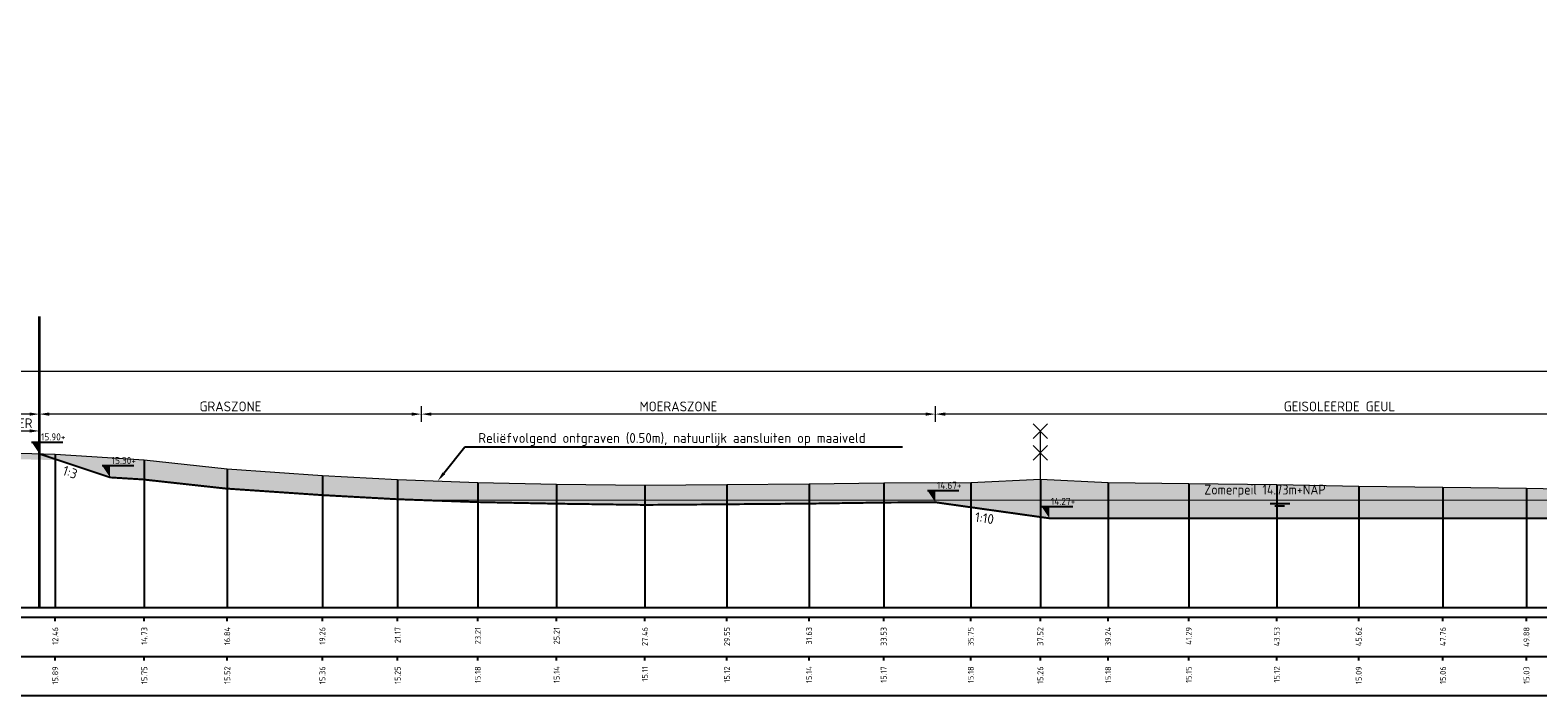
# Model space of a CAD drawing. Header units: metres. Extents: x 197883 to 206898, y 361907 to 364395.
# Tile 142 of 256: x 205796 to 205834, y 363824 to 363841. Entities that reach past the tile are written whole.
import ezdxf
from ezdxf import colors
from ezdxf.entities.mleader import LeaderData, LeaderLine
from ezdxf.enums import TextEntityAlignment as Align
from ezdxf.math import Vec2, Vec3

# ---------------------------------------------------------------- set-up
doc = ezdxf.new("R2010")
doc.units = ezdxf.units.M
doc.header["$PDMODE"] = 35
doc.header["$PDSIZE"] = 0.075
for name, color, linetype, lineweight in [('B-ME-IE-TERREINAFSCHEIDING_KUNSTMATIG_RASTERHEKWERK-G', 20, 'Continuous', 18), ('B-ME-OB-WATERLIJN-GD1', 150, 'Continuous', 25), ('N-WE-GW-TALUD-T18', 1, 'Continuous', 18), ('TDNA0312_dempen', 41, 'Continuous', 30), ('X-ME-AL-PROFIEL_HUIDIG MAAIVELD-GD', 252, 'Continuous', 0), ('X-XX-AL-DETAIL1-M', 7, 'Continuous', 18), ('X-XX-AL-DETAIL1-T25-100', 7, 'Continuous', 25), ('X-XX-AL-DETAIL2-M', 11, 'Continuous', 18), ('X-XX-AL-PEILMAAT-SD', 7, 'Continuous', 25)]:
    doc.layers.add(name, color=color, linetype=linetype, lineweight=lineweight)
doc.layers.add('N-WE-OG-HULPLIJN-G', color=50, linetype='Continuous', lineweight=35, plot=False)
for name, color, linetype in [('TDNT----_profiel_txt', 10, 'Continuous'), ('X-ME-AL-PROFIEL_WATERLIJN-GD', 150, 'Continuous'), ('X-ME-AL-PROFIELRASTER-S', 7, 'Continuous'), ('XDNL----_dijkcontour', 10, 'Continuous')]:
    doc.layers.add(name, color=color, linetype=linetype)
doc.styles.add('ENV-P', font='ISOCP.SHX')
doc.styles.add('NLCS-ISO', font='NLCS-ISO.ttf', dxfattribs={"height": 1.8})
doc.styles.add('NLCS-ISO-ANNOTATIVE-T18', font='NLCS-ISO.ttf', dxfattribs={"height": 1.8})
doc.styles.add('NLCS-ISO-M100-T25', font='NLCS-ISO.ttf', dxfattribs={"height": 0.25})
doc.dimstyles.new('NLCS-M100-T25-PIJL_L2_H1', dxfattribs={"dimscale": 0.1, "dimtxt": 2.5, "dimasz": 2.5, "dimexe": 2, "dimexo": 2, "dimgap": 0.7, "dimtad": 1, "dimzin": 0, "dimdsep": 46, "dimtxsty": 'NLCS-ISO-M100-T25', "dimcen": 0, "dimdle": 2, "dimclrd": 256, "dimclre": 256, "dimclrt": 256, "dimadec": 1, "dimazin": 0, "dimtfac": 1, "dimtdec": 3, "dimtofl": 0, "dimtmove": 0, "dimatfit": 3, "dimfxl": 2, "dimfxlon": 1, "dimtfillclr": 256, "dimtolj": 1, "dimtzin": 0, "dimlwd": -1, "dimlwe": -1, "dimarcsym": 0})

# ---------------------------------------------------------------- blocks, each defined once
blk = doc.blocks.new('SAL-PROFIELRASTER_BALK_EIND1-D')
at = {"color": 0, "linetype": 'ByBlock', "lineweight": -2, "flags": 128}
for points in [[(0, 0), (1, 0)], [(0, -2.5), (1, -2.5)], [(0, -12.5), (1, -12.5)]]:
    blk.add_lwpolyline(points, dxfattribs=at)
blk = doc.blocks.new('SAL-PROFIELRASTER_BALK_EIND2-D')
at = {"color": 0, "linetype": 'ByBlock', "lineweight": -2}
blk.add_line((1, -12.5), (0, -12.5), dxfattribs=at)
blk = doc.blocks.new('SAL-PROFIELRASTER_BALK_DATA-D')
at = {"color": 0, "linetype": 'ByBlock', "lineweight": -2}
blk.add_lwpolyline([(0, -3.5), (0, -2.5)], dxfattribs=at)
at = {"color": 0, "linetype": 'ByBlock', "lineweight": -2, "style": 'NLCS-ISO-ANNOTATIVE-T18'}
blk.add_attdef('GETAL', text='', height=1.5, rotation=90, dxfattribs=at).set_placement((0.75, -5), align=Align.RIGHT)
blk = doc.blocks.new('SAL-PROFIELRASTER_AANHAAL-D')
at = {"color": 9, "linetype": 'ByBlock', "lineweight": -2, "flags": 128}
blk.add_lwpolyline([(0, 1), (0, 0)], dxfattribs=at)
blk = doc.blocks.new('*D201')
at = {"layer": 'Defpoints', "color": 0, "transparency": 16777216}
for p in [(205787.059, 363832.422), (205787.059, 363826.751), (205962.44, 363826.751)]:
    blk.add_point(p, dxfattribs=at)
at = {"layer": 'X-XX-AL-DETAIL1-M', "color": 253, "transparency": 16777216}
for p, q in [((205787.059, 363832.222), (205787.059, 363832.622)), ((205962.44, 363832.222), (205962.44, 363832.622)), ((205962.19, 363832.422), (205787.309, 363832.422))]:
    blk.add_line(p, q, dxfattribs=at)
for points in [[(205787.309, 363832.464), (205787.309, 363832.381), (205787.059, 363832.422)], [(205962.19, 363832.464), (205962.19, 363832.381), (205962.44, 363832.422)]]:
    blk.add_solid(points, dxfattribs=at)
at = {"layer": 'X-XX-AL-DETAIL1-M', "color": 253, "transparency": 16777216, "insert": (205874.75, 363832.617), "char_height": 0.25, "attachment_point": 5, "style": 'NLCS-ISO-M100-T25'}
blk.add_mtext('\\A1;Gras', dxfattribs=at)
blk = doc.blocks.new('SAL-PEILMAAT_INFRACAD_H01-SOD')
blk.add_line((-2, 3), (6, 3))
blk.add_solid([(-2, 3), (0, 3), (0, 0)])
at = {"style": 'NLCS-ISO'}
blk.add_attdef('...', (0.4, 3.4), '', height=1.8, dxfattribs=at)
blk = doc.blocks.new('*D297')
at = {"layer": 'Defpoints', "color": 0, "transparency": 16777216}
for p in [(205795.919, 363831.341), (205795.919, 363830.331), (205805.636, 363829.154)]:
    blk.add_point(p, dxfattribs=at)
at = {"layer": 'X-XX-AL-DETAIL2-M', "transparency": 16777216}
for p, q in [((205795.919, 363831.141), (205795.919, 363831.541)), ((205805.636, 363831.141), (205805.636, 363831.541)), ((205805.386, 363831.341), (205796.169, 363831.341))]:
    blk.add_line(p, q, dxfattribs=at)
for points in [[(205796.169, 363831.382), (205796.169, 363831.299), (205795.919, 363831.341)], [(205805.386, 363831.382), (205805.386, 363831.299), (205805.636, 363831.341)]]:
    blk.add_solid(points, dxfattribs=at)
at = {"layer": 'X-XX-AL-DETAIL2-M', "transparency": 16777216, "insert": (205800.778, 363831.536), "char_height": 0.25, "attachment_point": 5, "style": 'NLCS-ISO-M100-T25'}
blk.add_mtext('\\A1;GRASZONE', dxfattribs=at)
blk = doc.blocks.new('*D298')
at = {"layer": 'Defpoints', "color": 0, "transparency": 16777216}
for p in [(205818.706, 363831.341), (205818.706, 363829.099), (205839.264, 363829.154)]:
    blk.add_point(p, dxfattribs=at)
at = {"layer": 'X-XX-AL-DETAIL2-M', "transparency": 16777216}
for p, q in [((205818.706, 363831.141), (205818.706, 363831.541)), ((205839.264, 363831.141), (205839.264, 363831.541)), ((205839.014, 363831.341), (205818.956, 363831.341))]:
    blk.add_line(p, q, dxfattribs=at)
for points in [[(205818.956, 363831.382), (205818.956, 363831.299), (205818.706, 363831.341)], [(205839.014, 363831.382), (205839.014, 363831.299), (205839.264, 363831.341)]]:
    blk.add_solid(points, dxfattribs=at)
at = {"layer": 'X-XX-AL-DETAIL2-M', "transparency": 16777216, "insert": (205828.985, 363831.536), "char_height": 0.25, "attachment_point": 5, "style": 'NLCS-ISO-M100-T25'}
blk.add_mtext('\\A1;GEISOLEERDE GEUL', dxfattribs=at)
blk = doc.blocks.new('*D299')
at = {"layer": 'Defpoints', "color": 0, "transparency": 16777216}
for p in [(205805.636, 363831.341), (205805.636, 363829.154), (205818.706, 363829.099)]:
    blk.add_point(p, dxfattribs=at)
at = {"layer": 'X-XX-AL-DETAIL2-M', "transparency": 16777216}
for p, q in [((205805.636, 363831.141), (205805.636, 363831.541)), ((205818.706, 363831.141), (205818.706, 363831.541)), ((205818.456, 363831.341), (205805.886, 363831.341))]:
    blk.add_line(p, q, dxfattribs=at)
for points in [[(205805.886, 363831.382), (205805.886, 363831.299), (205805.636, 363831.341)], [(205818.456, 363831.382), (205818.456, 363831.299), (205818.706, 363831.341)]]:
    blk.add_solid(points, dxfattribs=at)
at = {"layer": 'X-XX-AL-DETAIL2-M', "transparency": 16777216, "insert": (205812.171, 363831.536), "char_height": 0.25, "attachment_point": 5, "style": 'NLCS-ISO-M100-T25'}
blk.add_mtext('\\A1;MOERASZONE', dxfattribs=at)
blk = doc.blocks.new('raster-t')
at = {"color": 0, "lineweight": -2}
for points in [[(0.53, 2.97), (-0.53, 4.03)], [(0.53, 4.03), (-0.53, 2.97)], [(0, 0), (0, 3.5)], [(0.53, 1.38), (-0.53, 2.44)], [(0.53, 2.44), (-0.53, 1.38)]]:
    blk.add_lwpolyline(points, dxfattribs=at)
blk = doc.blocks.new('*D351')
at = {"layer": 'Defpoints', "color": 0, "transparency": 16777216}
for p in [(205795.919, 363830.916), (205795.919, 363830.913), (205791.819, 363830.372)]:
    blk.add_point(p, dxfattribs=at)
at = {"layer": 'X-XX-AL-DETAIL2-M', "transparency": 16777216}
for p, q in [((205791.819, 363830.713), (205791.819, 363831.113)), ((205792.069, 363830.913), (205795.669, 363830.913)), ((205795.919, 363830.913), (205795.919, 363830.713))]:
    blk.add_line(p, q, dxfattribs=at)
for points in [[(205792.069, 363830.955), (205792.069, 363830.871), (205791.819, 363830.913)], [(205795.669, 363830.955), (205795.669, 363830.871), (205795.919, 363830.913)]]:
    blk.add_solid(points, dxfattribs=at)
at = {"layer": 'X-XX-AL-DETAIL2-M', "transparency": 16777216, "insert": (205793.869, 363831.108), "char_height": 0.25, "attachment_point": 5, "style": 'NLCS-ISO-M100-T25'}
blk.add_mtext('\\A1;B&O STROOK 4.10 METER', dxfattribs=at)
blk = doc.blocks.new('*D362')
at = {"layer": 'Defpoints', "color": 0, "transparency": 16777216}
for p in [(205786.709, 363831.341), (205795.919, 363830.331), (205786.709, 363830.127)]:
    blk.add_point(p, dxfattribs=at)
at = {"layer": 'X-XX-AL-DETAIL2-M', "transparency": 16777216}
for p, q in [((205786.709, 363831.141), (205786.709, 363831.541)), ((205795.919, 363831.141), (205795.919, 363831.541)), ((205795.669, 363831.341), (205786.959, 363831.341))]:
    blk.add_line(p, q, dxfattribs=at)
for points in [[(205786.959, 363831.382), (205786.959, 363831.299), (205786.709, 363831.341)], [(205795.669, 363831.382), (205795.669, 363831.299), (205795.919, 363831.341)]]:
    blk.add_solid(points, dxfattribs=at)
at = {"layer": 'X-XX-AL-DETAIL2-M', "transparency": 16777216, "insert": (205791.314, 363831.536), "char_height": 0.25, "attachment_point": 5, "style": 'NLCS-ISO-M100-T25'}
blk.add_mtext('\\A1;BUFFERZONE 9.21 METER', dxfattribs=at)

msp = doc.modelspace()

# ---------------------------------------------------------------- hatches: boundary and pattern name
at = {"layer": 'TDNA0312_dempen'}
h = msp.add_hatch(color=256, dxfattribs=at)
h.paths.add_polyline_path([(205874.263, 363856.353), (205873.745, 363856.319), (205871.724, 363856.224), (205869.918, 363856.361), (205868.063, 363856.355), (205865.599, 363856.43), (205863.422, 363856.447), (205861.295, 363856.457), (205859.103, 363856.398), (205856.9, 363856.449), (205854.418, 363856.471), (205852.037, 363856.507), (205849.958, 363856.525), (205847.634, 363856.536), (205845.298, 363856.557), (205842.904, 363856.539), (205840.811, 363856.592), (205838.605, 363856.631), (205836.552, 363856.744), (205834.464, 363856.89), (205832.108, 363856.938), (205829.943, 363857.026), (205827.929, 363857.095), (205826.759, 363857.109), (205828.346, 363856.58), (205829.925, 363856.526), (205832.093, 363856.438), (205834.441, 363856.39), (205836.521, 363856.245), (205838.587, 363856.131), (205840.8, 363856.092), (205842.899, 363856.039), (205845.297, 363856.057), (205845.508, 363856.055), (205846.689, 363855.898), (205871.141, 363855.898), (205877.765, 363856.576)])
h.paths.add_polyline_path([(205834.644, 363828.692), (205841.056, 363829.333), (205843.556, 363829.333), (205842.182, 363829.351), (205840.113, 363829.381), (205838.166, 363829.364), (205835.868, 363829.414), (205833.74, 363829.461), (205831.616, 363829.487), (205829.474, 363829.512), (205827.391, 363829.547), (205825.152, 363829.579), (205823.102, 363829.604), (205821.377, 363829.685), (205819.609, 363829.603), (205817.392, 363829.592), (205815.494, 363829.565), (205813.407, 363829.548), (205811.319, 363829.532), (205809.074, 363829.563), (205807.07, 363829.603), (205805.031, 363829.676), (205803.117, 363829.782), (205800.697, 363829.947), (205798.588, 363830.178), (205796.323, 363830.319), (205795.919, 363830.331), (205797.717, 363829.731), (205798.545, 363829.68), (205800.652, 363829.449), (205803.087, 363829.283), (205805.008, 363829.177), (205807.056, 363829.103), (205809.065, 363829.063), (205811.317, 363829.032), (205813.411, 363829.048), (205815.499, 363829.065), (205817.397, 363829.092), (205818.706, 363829.099), (205821.606, 363828.692)])
h.paths.add_polyline_path([(205846.364, 363829.303), (205853.028, 363828.636), (205876.926, 363828.636), (205878.432, 363828.944), (205880.403, 363829.047), (205883.048, 363829.266), (205885.176, 363829.406), (205887.544, 363829.506), (205889.497, 363829.533), (205891.953, 363829.479), (205894.068, 363829.434), (205896.27, 363829.368), (205898.137, 363829.301), (205900.533, 363829.224), (205902.917, 363829.166), (205905.499, 363829.05), (205907.904, 363829.05), (205910.123, 363828.971), (205912.398, 363828.956), (205913.174, 363828.955), (205915.126, 363828.634), (205950.386, 363828.634), (205952.756, 363829.127), (205954.972, 363829.168), (205957.228, 363829.197), (205959.528, 363829.25), (205961.282, 363829.346), (205962.406, 363829.353), (205963.208, 363829.239), (205965.775, 363829.189), (205965.784, 363829.689), (205963.249, 363829.738), (205962.44, 363829.853), (205961.267, 363829.846), (205959.509, 363829.749), (205957.219, 363829.697), (205954.964, 363829.668), (205952.387, 363829.62), (205949.905, 363829.509), (205947.204, 363829.454), (205944.991, 363829.362), (205942.618, 363829.252), (205940.697, 363829.154), (205939.224, 363829.052), (205937.25, 363828.965), (205935.629, 363828.957), (205933.603, 363829.022), (205931.727, 363829.149), (205930.417, 363829.177), (205928.071, 363829.284), (205925.69, 363829.39), (205922.032, 363829.39), (205919.596, 363829.436), (205917.21, 363829.432), (205914.649, 363829.451), (205912.4, 363829.456), (205910.133, 363829.471), (205907.913, 363829.55), (205905.51, 363829.55), (205902.934, 363829.665), (205900.547, 363829.724), (205898.154, 363829.8), (205896.287, 363829.867), (205894.081, 363829.934), (205891.964, 363829.979), (205889.499, 363830.033), (205887.53, 363830.006), (205885.149, 363829.905), (205883.011, 363829.764), (205880.369, 363829.546), (205877.949, 363829.419), (205875.513, 363829.313), (205873.299, 363829.259), (205871.042, 363829.237), (205868.688, 363829.233), (205866.494, 363829.175), (205864.461, 363829.156), (205862.348, 363829.141), (205860.466, 363829.154), (205858.289, 363829.185), (205856.367, 363829.189), (205854.359, 363829.179), (205852.204, 363829.22), (205850.166, 363829.27), (205848.258, 363829.218), (205846.364, 363829.306), (205846.324, 363829.307)])
at = {"layer": 'X-ME-AL-PROFIEL_HUIDIG MAAIVELD-GD'}
h = msp.add_hatch(dxfattribs=at)
h.set_pattern_fill('AGR-MAAIVELD', color=256, scale=0.05, pattern_type=2)
h.set_pattern_definition([(45, (-18.044, 287.2977), (-0.25000007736, 0.25000007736), []), (45, (-18.0797, 287.3334), (0, 0.50000015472), [0.3535535, -0.3535535]), (45, (-18.11543, 287.36912), (0, 0.50000015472), [0.3535535, -0.3535535]), (45, (-18.15164, 287.40533), (0, 0.50000015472), [0.3535535, -0.3535535]), (45, (-18.18686, 287.44055), (0, 0.50000015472), [0.3535535, -0.3535535]), (45, (-18.22257, 287.47626), (0, 0.50000015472), [0.3535535, -0.3535535]), (45, (-18.2583, 287.51198), (0, 0.50000015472), [0.3535535, -0.3535535]), (315, (-18.044, 287.2977), (0.25000007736, 0.25000007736), []), (315, (-18.0083, 287.3334), (0.50000015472, -1e-16), [0.3535535, -0.3535535]), (315, (-17.97257, 287.36912), (0.50000015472, -1e-16), [0.3535535, -0.3535535]), (315, (-17.93636, 287.40533), (0.50000015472, -1e-16), [0.3535535, -0.3535535]), (315, (-17.90114, 287.44055), (0.50000015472, -1e-16), [0.3535535, -0.3535535]), (315, (-17.86543, 287.47626), (0.50000015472, -1e-16), [0.3535535, -0.3535535]), (315, (-17.8297, 287.51198), (0.50000015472, -1e-16), [0.3535535, -0.3535535])])
h.paths.add_polyline_path([(205965.784, 363829.689), (205963.249, 363829.738), (205962.44, 363829.853), (205961.267, 363829.846), (205959.509, 363829.749), (205957.219, 363829.697), (205954.964, 363829.668), (205952.387, 363829.62), (205949.905, 363829.509), (205947.204, 363829.454), (205944.991, 363829.362), (205942.618, 363829.252), (205940.697, 363829.154), (205939.224, 363829.052), (205937.25, 363828.965), (205935.629, 363828.957), (205933.603, 363829.022), (205931.727, 363829.149), (205930.417, 363829.177), (205928.071, 363829.284), (205925.69, 363829.39), (205922.032, 363829.39), (205919.596, 363829.436), (205917.21, 363829.432), (205914.649, 363829.451), (205912.4, 363829.456), (205910.133, 363829.471), (205907.913, 363829.55), (205905.51, 363829.55), (205902.934, 363829.665), (205900.547, 363829.724), (205898.154, 363829.8), (205896.287, 363829.867), (205894.081, 363829.934), (205891.964, 363829.979), (205889.499, 363830.033), (205887.53, 363830.006), (205885.149, 363829.905), (205883.011, 363829.764), (205880.369, 363829.546), (205877.949, 363829.419), (205875.513, 363829.313), (205873.299, 363829.259), (205871.042, 363829.237), (205868.688, 363829.233), (205866.494, 363829.175), (205864.461, 363829.156), (205862.348, 363829.141), (205860.466, 363829.154), (205858.289, 363829.185), (205856.367, 363829.189), (205854.359, 363829.179), (205852.204, 363829.22), (205850.166, 363829.27), (205848.258, 363829.218), (205846.364, 363829.306), (205844.416, 363829.322), (205842.182, 363829.351), (205840.113, 363829.381), (205838.166, 363829.364), (205835.868, 363829.414), (205833.74, 363829.461), (205831.616, 363829.487), (205829.474, 363829.512), (205827.391, 363829.547), (205825.152, 363829.579), (205823.102, 363829.604), (205821.377, 363829.685), (205819.609, 363829.603), (205817.392, 363829.592), (205815.494, 363829.565), (205813.407, 363829.548), (205811.319, 363829.532), (205809.074, 363829.563), (205807.07, 363829.603), (205805.031, 363829.676), (205803.117, 363829.782), (205800.697, 363829.947), (205798.588, 363830.178), (205796.323, 363830.319), (205793.939, 363830.388), (205791.681, 363830.371), (205789.629, 363830.382), (205787.728, 363830.399), (205786.812, 363830.299), (205785.182, 363829.817), (205783.859, 363829.303), (205783.859, 363829.153), (205785.182, 363829.667), (205786.812, 363830.149), (205787.728, 363830.249), (205789.629, 363830.232), (205791.681, 363830.221), (205793.939, 363830.238), (205796.323, 363830.169), (205798.588, 363830.028), (205800.697, 363829.797), (205803.117, 363829.632), (205805.031, 363829.526), (205807.07, 363829.453), (205809.074, 363829.413), (205811.319, 363829.382), (205813.407, 363829.398), (205815.494, 363829.415), (205817.392, 363829.442), (205819.609, 363829.453), (205821.377, 363829.535), (205823.102, 363829.454), (205825.152, 363829.429), (205827.391, 363829.397), (205829.474, 363829.362), (205831.616, 363829.337), (205833.74, 363829.311), (205835.868, 363829.264), (205838.166, 363829.214), (205840.113, 363829.231), (205842.182, 363829.201), (205844.416, 363829.172), (205846.364, 363829.156), (205848.258, 363829.068), (205850.166, 363829.12), (205852.204, 363829.07), (205854.359, 363829.029), (205856.367, 363829.039), (205858.289, 363829.035), (205860.466, 363829.004), (205862.348, 363828.991), (205864.461, 363829.006), (205866.494, 363829.025), (205868.688, 363829.083), (205871.042, 363829.087), (205873.299, 363829.109), (205875.513, 363829.163), (205877.949, 363829.269), (205880.369, 363829.396), (205883.011, 363829.614), (205885.149, 363829.755), (205887.53, 363829.856), (205889.499, 363829.883), (205891.964, 363829.829), (205894.081, 363829.784), (205896.287, 363829.717), (205898.154, 363829.65), (205900.547, 363829.574), (205902.934, 363829.515), (205905.51, 363829.4), (205907.913, 363829.4), (205910.133, 363829.321), (205912.4, 363829.306), (205914.649, 363829.301), (205917.21, 363829.282), (205919.596, 363829.286), (205922.032, 363829.24), (205925.69, 363829.24), (205928.071, 363829.134), (205930.417, 363829.027), (205931.727, 363828.999), (205933.603, 363828.872), (205935.629, 363828.807), (205937.25, 363828.815), (205939.224, 363828.902), (205940.697, 363829.004), (205942.618, 363829.102), (205944.991, 363829.212), (205947.204, 363829.304), (205949.905, 363829.359), (205952.387, 363829.47), (205954.964, 363829.518), (205957.219, 363829.547), (205959.509, 363829.599), (205961.267, 363829.696), (205962.44, 363829.703), (205963.249, 363829.588), (205965.784, 363829.539)])

# ---------------------------------------------------------------- linework, layer by layer
at = {"layer": 'B-ME-OB-WATERLIJN-GD1', "const_width": 0.025}
msp.add_lwpolyline([(205839.264, 363829.154), (205805.636, 363829.154)], dxfattribs=at)
at = {"layer": 'N-WE-OG-HULPLIJN-G'}
msp.add_lwpolyline([(205795.919, 363826.427), (205795.919, 363833.827)], dxfattribs=at)
at = {"layer": 'X-ME-AL-PROFIEL_HUIDIG MAAIVELD-GD'}
msp.add_lwpolyline([(205793.939, 363830.388), (205796.323, 363830.319), (205798.588, 363830.178), (205800.697, 363829.947), (205803.117, 363829.782), (205805.031, 363829.676), (205807.07, 363829.603), (205809.074, 363829.563), (205811.319, 363829.532), (205813.407, 363829.548), (205815.494, 363829.565), (205817.392, 363829.592), (205819.609, 363829.603), (205821.377, 363829.685), (205823.102, 363829.604), (205825.152, 363829.579), (205827.391, 363829.547), (205829.474, 363829.512), (205831.616, 363829.487), (205833.74, 363829.461), (205835.868, 363829.414)], dxfattribs=at)
at = {"layer": 'X-ME-AL-PROFIEL_WATERLIJN-GD'}
for points in [[(205827.223, 363829.065), (205827.723, 363829.065)], [(205827.34, 363829.011), (205827.59, 363829.011)]]:
    msp.add_lwpolyline(points, dxfattribs=at)
at = {"layer": 'XDNL----_dijkcontour', "const_width": 0.05}
for points in [[(205818.706, 363829.099), (205817.397, 363829.092), (205815.499, 363829.065), (205813.411, 363829.048), (205811.317, 363829.032), (205809.065, 363829.063), (205807.056, 363829.103), (205805.008, 363829.177), (205803.087, 363829.283), (205800.652, 363829.449), (205798.545, 363829.68), (205797.717, 363829.731), (205795.919, 363830.331)], [(205818.706, 363829.099), (205821.606, 363828.692), (205834.644, 363828.692)]]:
    msp.add_lwpolyline(points, dxfattribs=at)

# ---------------------------------------------------------------- block references
at = {"layer": 'B-ME-IE-TERREINAFSCHEIDING_KUNSTMATIG_RASTERHEKWERK-G', "xscale": 0.35, "yscale": 0.35, "zscale": 0.35}
msp.add_blockref('raster-t', (205821.377, 363829.685), dxfattribs=at)
at = {"layer": 'X-ME-AL-PROFIELRASTER-S'}
for p, yscale in [((205796.323, 363826.427), 3.891999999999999), ((205798.588, 363826.427), 3.750999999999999), ((205800.697, 363826.427), 3.52), ((205803.117, 363826.427), 3.355), ((205805.031, 363826.427), 3.249000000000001), ((205807.07, 363826.427), 3.176), ((205809.074, 363826.427), 3.135999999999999), ((205811.319, 363826.427), 3.105), ((205813.407, 363826.427), 3.121), ((205815.494, 363826.427), 3.138), ((205817.392, 363826.427), 3.164999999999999), ((205819.609, 363826.427), 3.176), ((205821.377, 363826.427), 3.257999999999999), ((205823.102, 363826.427), 3.177), ((205825.152, 363826.427), 3.151999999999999), ((205827.391, 363826.427), 3.119999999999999), ((205829.474, 363826.427), 3.085000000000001), ((205831.616, 363826.427), 3.06), ((205833.74, 363826.427), 3.034000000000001)]:
    msp.add_blockref('SAL-PROFIELRASTER_AANHAAL-D', p, dxfattribs=dict(at, yscale=yscale))
at = {"layer": 'X-ME-AL-PROFIELRASTER-S', "xscale": 182.5505301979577, "yscale": 0.1, "zscale": 182.5505301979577}
for name, p in [('SAL-PROFIELRASTER_BALK_EIND1-D', (205783.859, 363826.427)), ('SAL-PROFIELRASTER_BALK_EIND2-D', (205783.859, 363825.427))]:
    msp.add_blockref(name, p, dxfattribs=at)
at = {"layer": 'X-ME-AL-PROFIELRASTER-S', "xscale": 0.1, "yscale": 0.1, "zscale": 0.1}
for p, values in [((205796.323, 363826.427), {'GETAL': '12.46'}), ((205798.588, 363826.427), {'GETAL': '14.73'}), ((205800.697, 363826.427), {'GETAL': '16.84'}), ((205803.117, 363826.427), {'GETAL': '19.26'}), ((205805.031, 363826.427), {'GETAL': '21.17'}), ((205807.07, 363826.427), {'GETAL': '23.21'}), ((205809.074, 363826.427), {'GETAL': '25.21'}), ((205811.319, 363826.427), {'GETAL': '27.46'}), ((205813.407, 363826.427), {'GETAL': '29.55'}), ((205815.494, 363826.427), {'GETAL': '31.63'}), ((205817.392, 363826.427), {'GETAL': '33.53'}), ((205819.609, 363826.427), {'GETAL': '35.75'}), ((205821.377, 363826.427), {'GETAL': '37.52'}), ((205823.102, 363826.427), {'GETAL': '39.24'}), ((205825.152, 363826.427), {'GETAL': '41.29'}), ((205827.391, 363826.427), {'GETAL': '43.53'}), ((205829.474, 363826.427), {'GETAL': '45.62'}), ((205831.616, 363826.427), {'GETAL': '47.76'}), ((205833.74, 363826.427), {'GETAL': '49.88'}), ((205796.323, 363825.427), {'GETAL': '15.89'}), ((205798.588, 363825.427), {'GETAL': '15.75'}), ((205800.697, 363825.427), {'GETAL': '15.52'}), ((205803.117, 363825.427), {'GETAL': '15.36'}), ((205805.031, 363825.427), {'GETAL': '15.25'}), ((205807.07, 363825.427), {'GETAL': '15.18'}), ((205809.074, 363825.427), {'GETAL': '15.14'}), ((205811.319, 363825.427), {'GETAL': '15.11'}), ((205813.407, 363825.427), {'GETAL': '15.12'}), ((205815.494, 363825.427), {'GETAL': '15.14'}), ((205817.392, 363825.427), {'GETAL': '15.17'}), ((205819.609, 363825.427), {'GETAL': '15.18'}), ((205821.377, 363825.427), {'GETAL': '15.26'}), ((205823.102, 363825.427), {'GETAL': '15.18'}), ((205825.152, 363825.427), {'GETAL': '15.15'}), ((205827.391, 363825.427), {'GETAL': '15.12'}), ((205829.474, 363825.427), {'GETAL': '15.09'}), ((205831.616, 363825.427), {'GETAL': '15.06'}), ((205833.74, 363825.427), {'GETAL': '15.03'})]:
    msp.add_blockref('SAL-PROFIELRASTER_BALK_DATA-D', p, dxfattribs=at).add_auto_attribs(values)
at = {"layer": 'X-XX-AL-PEILMAAT-SD', "xscale": 0.1, "yscale": 0.1, "zscale": 0.1}
for p, values in [((205795.919, 363830.331), {'...': '15.90+'}), ((205797.717, 363829.731), {'...': '15.30+'}), ((205818.706, 363829.099), {'...': '14.67+'}), ((205821.606, 363828.692), {'...': '14.27+'})]:
    msp.add_blockref('SAL-PEILMAAT_INFRACAD_H01-SOD', p, dxfattribs=at).add_auto_attribs(values)

# ---------------------------------------------------------------- texts
at = {"layer": 'N-WE-GW-TALUD-T18', "style": 'NLCS-ISO'}
msp.add_text('1:3', height=0.25, rotation=341.5651, dxfattribs=at).set_placement((205796.638, 363829.672), align=Align.BOTTOM_CENTER)
at = {"layer": 'N-WE-GW-TALUD-T18', "color": 0, "insert": (205819.939, 363828.571), "char_height": 0.25, "attachment_point": 8, "rotation": 352.4208, "style": 'NLCS-ISO-M100-T25'}
msp.add_mtext_dynamic_manual_height_columns('1:10', width=2.54965, gutter_width=1.25, heights=[0], dxfattribs=at)
at = {"layer": 'TDNT----_profiel_txt', "color": 150, "insert": (205825.546, 363829.221), "char_height": 0.25, "attachment_point": 7, "style": 'ENV-P'}
msp.add_mtext_dynamic_manual_height_columns('Zomerpeil 14.73m+NAP', width=15.43377, gutter_width=2.25, heights=[0], dxfattribs=at)

# ---------------------------------------------------------------- dimensions: what is measured, and where the dimension line sits
at = {"layer": 'X-XX-AL-DETAIL1-M', "color": 253}
dim = msp.add_linear_dim(base=(205787.059, 363832.422), p1=(205962.44, 363826.751), p2=(205787.059, 363826.751), text='Gras', dimstyle='NLCS-M100-T25-PIJL_L2_H1', override={"dimclrd": 253, "dimclre": 253, "dimclrt": 253}, dxfattribs=at)
dim.commit()
dim.dimension.update_dxf_attribs({"geometry": '*D201', "text_midpoint": (205874.75, 363832.422), "dimtype": 160})
at = {"layer": 'X-XX-AL-DETAIL2-M'}
for base, p1, p2, text, picture, middle in [((205786.709, 363831.341), (205795.919, 363830.331), (205786.709, 363830.127), 'BUFFERZONE <> METER', '*D362', (205791.314, 363831.536)), ((205795.919, 363830.913), (205791.819, 363830.372), (205795.919, 363830.916), 'B&O STROOK <> METER', '*D351', (205793.869, 363831.108)), ((205818.706, 363831.341), (205839.264, 363829.154), (205818.706, 363829.099), 'GEISOLEERDE GEUL', '*D298', (205828.985, 363831.536)), ((205795.919, 363831.341), (205805.636, 363829.154), (205795.919, 363830.331), 'GRASZONE', '*D297', (205800.778, 363831.536)), ((205805.636, 363831.341), (205818.706, 363829.099), (205805.636, 363829.154), 'MOERASZONE', '*D299', (205812.171, 363831.536))]:
    dim = msp.add_linear_dim(base=base, p1=p1, p2=p2, text=text, dimstyle='NLCS-M100-T25-PIJL_L2_H1', dxfattribs=at)
    dim.commit()
    dim.dimension.update_dxf_attribs({"geometry": picture, "text_midpoint": middle})

# ---------------------------------------------------------------- leaders
at = {"layer": 'X-XX-AL-DETAIL1-T25-100'}
ml = msp.add_multileader_mtext('Standard', dxfattribs=at)
ml.set_content('Reliëfvolgend ontgraven (0.50m), natuurlijk aansluiten op maaiveld', color=256, style='NLCS-ISO-M100-T25')
ml.set_leader_properties(color=256, linetype='ByLayer', lineweight=-1)
ml.build(insert=Vec2(0, 0))
ml.multileader.update_dxf_attribs({"text_left_attachment_type": 5, "text_right_attachment_type": 5, "dogleg_length": 0.25, "arrow_head_size": 0.25})
ctx = ml.context
ctx.base_point, ctx.char_height, ctx.arrow_head_size, ctx.landing_gap_size, ctx.plane_origin = Vec3(205806.99, 363830.509), 0.25, 0.25, 0.09, Vec3(205806.05, 363829.64)
ctx.left_attachment, ctx.right_attachment = 5, 5
notes = []
notes.append((ctx, [(1, (1, 1, 0), (205806.74, 363830.509), (1, 0), 0.25, [(0, [(205806.05, 363829.64)], 0, [])])]))
ctx.mtext.insert, ctx.mtext.rotation, ctx.mtext.flow_direction = Vec3(205807.08, 363830.859), -4.926864, 5
for ctx, leaders in notes:
    for number, flags, end, landing, length, lines in leaders:
        leader = LeaderData()
        leader.index, (leader.has_last_leader_line, leader.has_dogleg_vector, leader.attachment_direction) = number, flags
        leader.last_leader_point, leader.dogleg_vector, leader.dogleg_length = Vec3(end), Vec3(landing), length
        for number, points, colour, breaks in lines:
            line = LeaderLine()
            line.index, line.vertices, line.color, line.breaks = number, Vec3.list(points), colors.encode_raw_color(colour), breaks
            leader.lines.append(line)
        ctx.leaders.append(leader)

doc.saveas('drawing.dxf')
